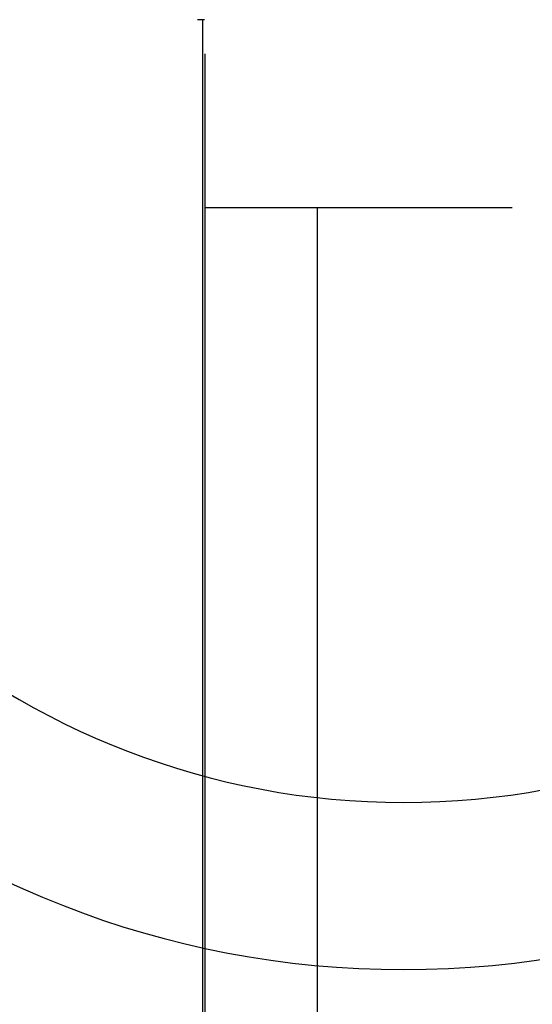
# Model space of a CAD drawing. Header units: millimetres. Extents: x 226749 to 325316, y -44191 to 40236.
# Tile 145 of 164: x 294339 to 294385, y 13064 to 13153. Entities that reach past the tile are written whole.
import ezdxf

# ---------------------------------------------------------------- set-up
doc = ezdxf.new("R2010")
doc.units = ezdxf.units.MM
doc.header["$LTSCALE"] = 100
doc.layers.add('K_URZĄDZENIA', color=4, linetype='Continuous')

# ---------------------------------------------------------------- blocks, each defined once
blk = doc.blocks.new('ZBIORNIK_RZUT')
at = {"layer": 'K_URZĄDZENIA'}
for radius, start, end in [(84, 275.80773, 84.19227), (69, 277.07615, 82.92385)]:
    blk.add_arc((149022.864, 96768.028), radius, start, end, dxfattribs=at)

msp = doc.modelspace()

# ---------------------------------------------------------------- linework, layer by layer
at = {"color": 7, "linetype": 'Continuous'}
for p, q in [((294355.142, 13152.501), (294354.518, 13152.501)), ((294355.022, 12692.501), (294355.022, 13152.501)), ((294355.21, 12695.575), (294355.21, 13149.426)), ((294355.21, 13135.651), (294382.78, 13135.651)), ((294365.288, 12709.351), (294365.288, 13135.651))]:
    msp.add_line(p, q, dxfattribs=at)

# ---------------------------------------------------------------- block references
at = {"layer": 'K_URZĄDZENIA', "rotation": 270}
msp.add_blockref('ZBIORNIK_RZUT', (197604.999, 162174.098), dxfattribs=at)

doc.saveas('drawing.dxf')
